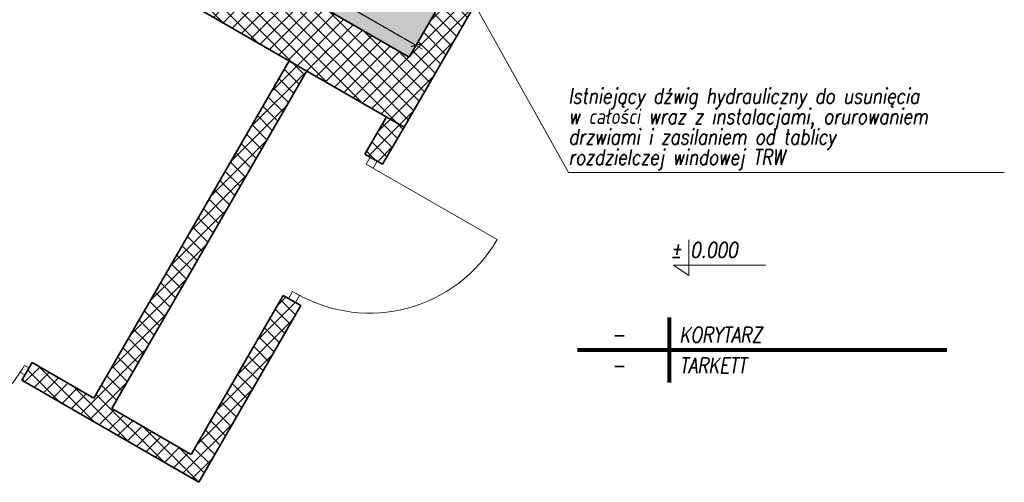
# Model space of a CAD drawing. Header units: millimetres. Extents: x 558 to 24471, y -5755 to 7551.
# Tile 4 of 36: x 23162 to 23644, y 6405 to 6632. Entities that reach past the tile are written whole.
import ezdxf
from ezdxf.enums import TextEntityAlignment as Align

# ---------------------------------------------------------------- set-up
doc = ezdxf.new("R2010")
doc.units = ezdxf.units.MM
for name, color, linetype, lineweight in [('K_Grube', 4, 'Continuous', 35), ('K_Kreskowanie', 8, 'Continuous', 5), ('K_Opis_stały', 84, 'Continuous', 13), ('K_Opis_zmienny', 2, 'Continuous', 13), ('K_Stolarka', 3, 'Continuous', 15), ('K_Wyburzenia', 8, 'Continuous', 5), ('K_Wymiarowanie', 84, 'Continuous', 13)]:
    doc.layers.add(name, color=color, linetype=linetype, lineweight=lineweight)
doc.styles.add('Zwykły 50', font='romans.shx', dxfattribs={"width": 0.8, "oblique": 10, "height": 7.5})
doc.dimstyles.new('Skala_50', dxfattribs={"dimtxt": 7.5, "dimasz": 1, "dimexe": 1.25, "dimexo": 0.625, "dimgap": 3, "dimtad": 1, "dimdec": 1, "dimlfac": 10, "dimrnd": 0.5, "dimdsep": 46, "dimtxsty": 'Zwykły 50', "dimblk": 'Wymiar', "dimcen": 2.5, "dimse1": 1, "dimse2": 1, "dimazin": 0, "dimtfac": 1, "dimtdec": 1, "dimtix": 1, "dimtmove": 0, "dimatfit": 3, "dimfxl": 1, "dimtfill": 1, "dimarcsym": 0})
pattern_1 = [(45, (2962.861, -2454.189), (-3.5921024, 3.5921024), []), (135, (2962.861, -2454.189), (-3.5921024, -3.5921024), [])]

# ---------------------------------------------------------------- blocks, each defined once
blk = doc.blocks.new('Wymiar')
for p, q in [((0, -5), (0, 5)), ((-3.75, 0), (3.75, 0))]:
    blk.add_line(p, q)
at = {"const_width": 0.5}
blk.add_lwpolyline([(-1.77, -1.77), (1.77, 1.77)], dxfattribs=at)
blk = doc.blocks.new('*D809')
at = {"layer": 'Defpoints', "color": 0}
for p in [(23206.27, 6715.36), (23360.42, 6626.36), (23356.26, 6619.16)]:
    blk.add_point(p, dxfattribs=at)
at = {"layer": 'K_Wymiarowanie', "color": 0, "lineweight": -2, "ltscale": 5}
blk.add_line((23202.98, 6707.66), (23355.4, 6619.66), dxfattribs=at)
at = {"layer": 'K_Wymiarowanie', "color": 0, "linetype": 'ByBlock', "lineweight": -2}
for p, rotation in [((23202.11, 6708.16), 150.0000000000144), ((23356.26, 6619.16), 330.0000000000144)]:
    blk.add_blockref('Wymiar', p, dxfattribs=dict(at, rotation=rotation))
at = {"layer": 'K_Wymiarowanie', "color": 0, "ltscale": 5, "insert": (23282.56, 6669.5), "char_height": 7.5, "attachment_point": 5, "rotation": 330, "style": 'Zwykły 50', "bg_fill": 3, "box_fill_scale": 1.1, "bg_fill_color": 256, "bg_fill_true_color": 13158600, "bg_fill_transparency": 0}
blk.add_mtext('1780', dxfattribs=at)

msp = doc.modelspace()

# ---------------------------------------------------------------- hatches: boundary and pattern name
at = {"layer": 'K_Kreskowanie', "ltscale": 5}
h = msp.add_hatch(dxfattribs=at)
h.set_pattern_fill('ANSI37', color=256, scale=1.6)
h.set_pattern_definition(pattern_1)
h.paths.add_polyline_path([(23314.792, 6903.327), (23362.423, 6875.827), (23369.923, 6888.817), (23309.302, 6923.817), (23170.302, 6683.062), (23350.435, 6579.062), (23489.435, 6819.817), (23467.784, 6832.317), (23460.284, 6819.327), (23468.944, 6814.327), (23352.944, 6613.409), (23198.792, 6702.409), (23314.792, 6903.327)], is_closed=False)
h = msp.add_hatch(dxfattribs=at)
h.set_pattern_fill('ANSI37', color=256, scale=1.6)
h.set_pattern_definition(pattern_1)
h.paths.add_polyline_path([(23198.643, 6446.151), (23168.332, 6463.651), (23163.332, 6454.991), (23249.935, 6404.991), (23299.935, 6491.593), (23291.275, 6496.593), (23246.275, 6418.651), (23207.303, 6441.151), (23302.803, 6606.562), (23294.143, 6611.562), (23198.643, 6446.151)], is_closed=False)
h = msp.add_hatch(dxfattribs=at)
h.set_pattern_fill('ANSI37', color=256, scale=1.6)
h.set_pattern_definition([(45, (2962.861, -2454.189), (-3.5921024, 3.5921024), []), (135, (2962.861, -2454.189), (-3.5921024, -3.5921024), [])])
h.paths.add_polyline_path([(23331.275, 6565.875), (23339.935, 6560.875), (23350.435, 6579.062), (23341.775, 6584.062), (23331.275, 6565.875)], is_closed=False)
at = {"layer": 'K_Wyburzenia'}
h = msp.add_hatch(dxfattribs=at)
h.set_pattern_fill('AR-CONC', color=256, scale=0.05)
h.set_pattern_definition([(50, (21774.1485, 10065.275), (9.109233, -0.796954), [0.9525, -10.4775]), (355, (21774.1485, 10065.275), (-1.76217, 9.552842), [0.762, -8.38203]), (100.45144, (21774.908, 10065.209), (7.347062, 8.755888), [0.8095, -8.904512]), (46.1842, (21774.148, 10067.815), (13.553952, -2.102116), [1.42875, -15.71625]), (96.63556, (21775.278, 10067.64), (11.870207, 12.371306), [1.21425, -13.35678]), (351.18415, (21774.148, 10067.815), (11.870207, 12.371306), [1.143, -12.572987]), (21, (21775.4185, 10067.18), (7.58072, -5.11326), [0.9525, -10.4775]), (326, (21775.4185, 10067.18), (3.090101, 9.209398), [0.762, -8.382]), (71.45145, (21776.05, 10066.754), (10.67082, 4.096138), [0.8095, -8.904497]), (37.5, (21774.1485, 10065.2752), (0.1544302, 4.227752), [0, -8.2804, 0, -8.509, 0, -8.41375]), (7.5, (21774.1485, 10065.275), (3.340983, 5.009029), [0, -4.8514, 0, -8.0899, 0, -3.20675]), (327.5, (21771.3164, 10065.2752), (6.7795298, -0.2864372), [0, -3.175, 0, -9.906, 0, -13.1445]), (317.5, (21770.0464, 10065.275), (7.406459, 1.271325), [0, -4.1275, 0, -6.5786, 0, -9.3345])])
h.paths.add_polyline_path([(23314.792, 6903.327), (23468.944, 6814.327), (23352.944, 6613.409), (23198.792, 6702.409)])

# ---------------------------------------------------------------- linework, layer by layer
at = {"layer": 'K_Grube', "ltscale": 5}
for p, q in [((23489.435, 6819.817), (23350.435, 6579.062)), ((23468.944, 6814.327), (23352.944, 6613.409)), ((23352.944, 6613.409), (23198.792, 6702.409)), ((23350.435, 6579.062), (23170.302, 6683.062)), ((23198.643, 6446.151), (23294.143, 6611.562)), ((23207.303, 6441.151), (23302.803, 6606.562)), ((23331.275, 6565.875), (23341.775, 6584.062)), ((23350.435, 6579.062), (23339.935, 6560.875)), ((23339.935, 6560.875), (23331.275, 6565.875)), ((23246.275, 6418.651), (23291.275, 6496.593)), ((23299.935, 6491.593), (23291.275, 6496.593)), ((23249.935, 6404.991), (23299.935, 6491.593)), ((23163.332, 6454.991), (23168.332, 6463.651)), ((23198.643, 6446.151), (23168.332, 6463.651)), ((23249.935, 6404.991), (23163.332, 6454.991)), ((23246.275, 6418.651), (23207.303, 6441.151))]:
    msp.add_line(p, q, dxfattribs=at)
at = {"layer": 'K_Opis_stały', "const_width": 2}
for points in [[(23480.315, 6485.787), (23480.315, 6453.787)], [(23435.315, 6469.787), (23616.226, 6469.787)]]:
    msp.add_lwpolyline(points, dxfattribs=at)
at = {"layer": 'K_Opis_zmienny'}
for p, q in [((23430.959, 6556.822), (23337.54, 6724.44)), ((23430.959, 6556.822), (23644.324, 6556.822)), ((23489.85, 6523.863), (23489.85, 6506.363)), ((23482.35, 6511.363), (23527.35, 6511.363)), ((23489.85, 6506.363), (23482.35, 6511.363))]:
    msp.add_line(p, q, dxfattribs=at)
at = {"layer": 'K_Stolarka', "ltscale": 5}
for p, q in [((23333.873, 6564.375), (23331.873, 6560.911)), ((23331.873, 6560.911), (23335.337, 6558.911)), ((23335.337, 6558.911), (23337.337, 6562.375)), ((23333.605, 6559.911), (23395.959, 6523.911)), ((23293.873, 6495.093), (23295.873, 6498.557)), ((23295.873, 6498.557), (23299.337, 6496.557)), ((23299.337, 6496.557), (23297.337, 6493.093)), ((23162.667, 6458.839), (23164.667, 6462.303)), ((23166.832, 6461.053), (23164.667, 6462.303)), ((23164.832, 6457.589), (23162.667, 6458.839))]:
    msp.add_line(p, q, dxfattribs=at)
for centre, radius, start, end in [((23333.605, 6559.911), 72, 240, 330), ((23100.393, 6500.129), 74.622, 239.67446, 327.98726)]:
    msp.add_arc(centre, radius, start, end, dxfattribs=at)
at = {"layer": 'K_Wyburzenia'}
msp.add_lwpolyline([(23314.792, 6903.327), (23468.944, 6814.327), (23352.944, 6613.409), (23198.792, 6702.409)], close=True, dxfattribs=at)
msp.add_lwpolyline([(23314.792, 6903.327), (23468.944, 6814.327), (23352.944, 6613.409), (23198.792, 6702.409)], close=True, dxfattribs=at)

# ---------------------------------------------------------------- texts
at = {"layer": 'K_Opis_zmienny', "style": 'Zwykły 50', "oblique": 10, "width": 0.8}
for s, p in [('Istniejący dźwig hydrauliczny do usunięcia', (23430.959, 6594.322)), ('w całości wraz z instalacjami, orurowaniem', (23430.959, 6584.322)), ('drzwiami i zasilaniem od tablicy', (23430.959, 6574.322)), ('rozdzielczej windowej TRW', (23430.959, 6564.322)), ('%%P 0.000', (23480.85, 6518.863))]:
    msp.add_text(s, height=7.5, dxfattribs=at).set_placement(p, align=Align.MIDDLE_LEFT)
at = {"layer": 'K_Wymiarowanie', "style": 'Zwykły 50', "oblique": 10, "width": 0.8}
for s, p in [('KORYTARZ', (23485.315, 6477.287)), ('TARKETT', (23485.315, 6462.287))]:
    msp.add_text(s, height=7.5, dxfattribs=at).set_placement(p, align=Align.MIDDLE_LEFT)
for p in [(23455.315, 6477.287), (23455.315, 6462.287)]:
    msp.add_text('-', height=7.5, dxfattribs=at).set_placement(p, align=Align.MIDDLE_CENTER)

# ---------------------------------------------------------------- next in the draw order: dimensions: what is measured, and where the dimension line sits
at = {"layer": 'K_Wymiarowanie', "ltscale": 5}
dim = msp.add_aligned_dim(p1=(23206.27, 6715.362), p2=(23360.423, 6626.362), distance=-8.318, dimstyle='Skala_50', dxfattribs=at)
dim.commit()
dim.dimension.update_dxf_attribs({"geometry": '*D809', "text_midpoint": (23282.563, 6669.504)})

doc.saveas('drawing.dxf')
